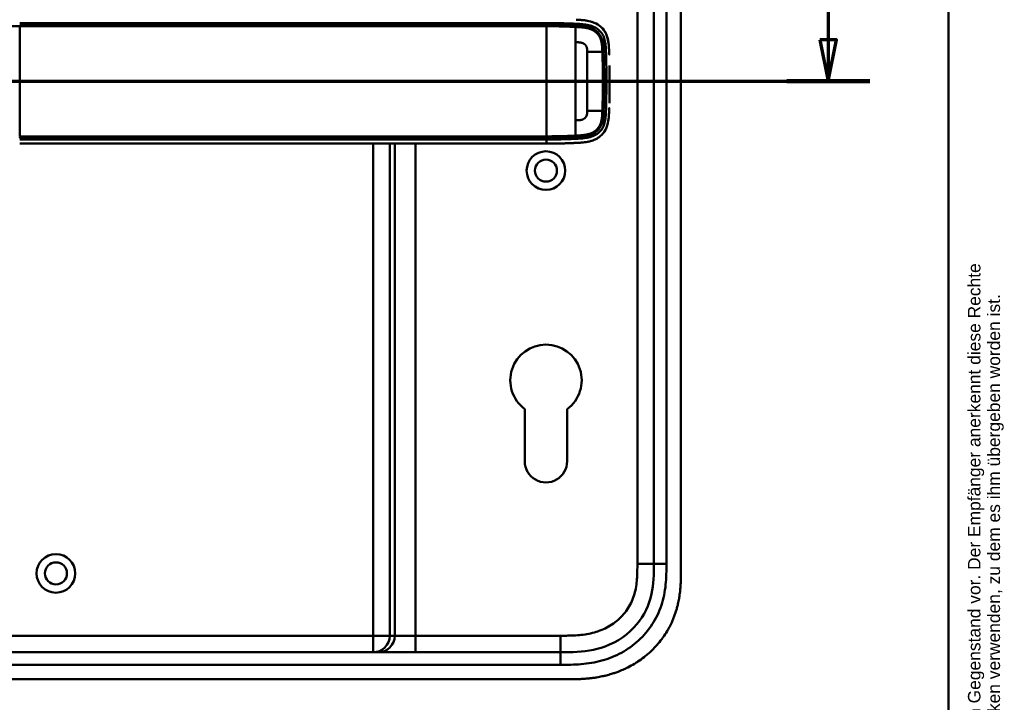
# Model space of a CAD drawing. Header units: millimetres. Extents: x 20 to 833, y 20 to 574.
# Tile 11 of 12: x 596 to 833, y 262 to 427. Entities that reach past the tile are written whole.
import ezdxf
from ezdxf.enums import TextEntityAlignment as Align

# ---------------------------------------------------------------- set-up
doc = ezdxf.new("R2010")
doc.units = ezdxf.units.MM
doc.header["$LTSCALE"] = 2
for name, color, linetype, lineweight in [('Schnittansichtslinien(DIN)', 7, 'Continuous', 70), ('Sichtbare Kanten(DIN)', 7, 'Continuous', 50), ('Sichtbare tangentiale Kanten(DIN)', 7, 'Continuous', 50), ('Skizziergeometrie(DIN)', 7, 'Continuous', 50), ('Symbole(DIN)', 7, 'Continuous', 25)]:
    doc.layers.add(name, color=color, linetype=linetype, lineweight=lineweight)
doc.styles.add('Aktuell-DIN', font='arial.ttf')
doc.styles.add('Textstil10', font='arial.ttf')
doc.styles.add('Textstil41', font='arial.ttf', dxfattribs={"width": 0.8})
doc.styles.add('Textstil83', font='arial.ttf', dxfattribs={"width": 0.8})

# ---------------------------------------------------------------- blocks, each defined once
blk = doc.blocks.new('Ränder Standardrahmen')
at = {"layer": 'Skizziergeometrie(DIN)', "flags": 128}
blk.add_lwpolyline([(10, 10), (10, 287), (410, 287), (410, 10), (10, 10)], dxfattribs=at)
blk = doc.blocks.new('Schriftfelder Heusser')
at = {"layer": 'Symbole(DIN)', "color": 7, "insert": (293.33, 191.7), "char_height": 1.5, "width": 182.3003, "attachment_point": 1, "rotation": 90, "line_spacing_factor": 0.944221, "style": 'Aktuell-DIN'}
blk.add_mtext('\\fArial|b0|i0;\\H1.5000;Die Schlossfabrik Heusser AG ist Eigentümerin dieses Dokumentes und behält sich alle Rechte an diesem und dem dargestellten Gegenstand vor. Der Empfänger anerkennt diese Rechte\\Pund wird das Dokument nicht ohne schriftliche Ermächtigung der Eigentümerin Dritten zugänglich machen oder zu anderen Zwecken verwenden, zu dem es ihm übergeben worden ist.\\P ', dxfattribs=at)
at = {"layer": 'Symbole(DIN)', "color": 179, "true_color": 0x262659}
for tag, height, style, p in [('AUTOR', 2.49, 'Aktuell-DIN', (240.03, 219.26)), ('KONTROLLDATUM', 2, 'Textstil10', (217.42, 215.04)), ('KONTROLLIERT_VON', 2, 'Textstil10', (239.98, 215.05))]:
    blk.add_attdef(tag, text='', height=height, dxfattribs=dict(at, style=style)).set_placement(p, align=Align.MIDDLE_LEFT)
at = {"layer": 'Symbole(DIN)', "color": 179, "true_color": 0x262659, "style": 'Textstil10'}
blk.add_attdef('ERSTELLUNGSDATUM_001', (217.23, 218.29), '', height=2, dxfattribs=at)
at = {"layer": 'Symbole(DIN)', "color": 7, "style": 'Textstil83', "width": 0.8}
blk.add_attdef('Anfänglicher_Ansichtsmaßstab_001', (281.57, 213.34), '', height=2.3, dxfattribs=at)
at = {"layer": 'Symbole(DIN)', "color": 179, "true_color": 0x262659, "style": 'Textstil10'}
blk.add_attdef('PROJEKT', text='', height=2, dxfattribs=at).set_placement((217.77, 209.72), align=Align.BOTTOM_LEFT)
at = {"layer": 'Symbole(DIN)', "color": 7, "style": 'Textstil41', "width": 0.8}
blk.add_attdef('STATUS', text='', height=5, dxfattribs=at).set_placement((284.53, 195.86), align=Align.MIDDLE_CENTER)
blk = doc.blocks.new('2DTransSchnitt0')
at = {"layer": 'Schnittansichtslinien(DIN)', "linetype": 'Continuous'}
for p, q in [((395.51, 217.02), (395.51, 210.84)), ((394.51, 210.84), (395.51, 205.84)), ((396.51, 210.84), (394.51, 210.84)), ((395.51, 210.84), (395.51, 205.84)), ((395.51, 205.84), (396.51, 210.84)), ((250.19, 205.84), (400.51, 205.84))]:
    blk.add_line(p, q, dxfattribs=at)
at = {"layer": 'Schnittansichtslinien(DIN)', "linetype": 'Continuous', "lineweight": 140}
blk.add_line((390.52, 205.84), (400.51, 205.84), dxfattribs=at)
at = {"layer": 'Schnittansichtslinien(DIN)', "linetype": 'Continuous', "flags": 128}
blk.add_lwpolyline([(394.51, 210.84), (395.51, 205.84), (396.51, 210.84), (394.51, 210.84)], dxfattribs=at)
at = {"layer": 'Schnittansichtslinien(DIN)'}
blk.add_solid([(394.51, 210.84), (395.51, 205.84), (396.51, 210.84), (394.51, 210.84)], dxfattribs=at)

msp = doc.modelspace()

# ---------------------------------------------------------------- linework, layer by layer
at = {"layer": 'Sichtbare Kanten(DIN)'}
for p, q in [((749.054, 484.897), (749.054, 295.466)), ((755.554, 294.466), (755.554, 485.897)), ((732.977, 414.681), (732.977, 414.681)), ((737.028, 414.681), (737.028, 414.681)), ((732.977, 408.681), (732.977, 408.681)), ((737.028, 408.681), (737.028, 408.681)), ((596.339, 396.685), (723.191, 396.685)), ((717.954, 320.185), (717.949, 332.76)), ((728.149, 332.754), (728.154, 320.188)), ((581.592, 274.181), (726.515, 274.181)), ((569.593, 267.681), (727.515, 267.681))]:
    msp.add_line(p, q, dxfattribs=at)
for centre, radius in [((723.054, 390.181), 4.65), ((723.054, 390.181), 2.65), ((605.054, 293.181), 4.65), ((605.054, 293.181), 2.65)]:
    msp.add_circle(centre, radius, dxfattribs=at)
for centre, radius, start, end in [((723.054, 411.681), 14, 104.46083, 104.46616), ((723.054, 411.681), 13.8, 100.78374, 100.78832), ((723.054, 411.682), 13.8, 73.28693, 73.28729), ((723.054, 411.682), 11.7, 31.98569, 31.98649), ((723.054, 411.682), 11.6, 31.18578, 31.18695), ((723.054, 411.681), 11.5, 30.35256, 30.35418), ((723.054, 411.681), 11.5, 329.64582, 329.64689), ((723.054, 411.681), 11.6, 328.81305, 328.81381), ((723.054, 411.681), 11.7, 328.01351, 328.01403), ((723.054, 411.681), 13.799, 286.81616, 286.8165), ((723.054, 411.681), 14, 255.42748, 255.43284), ((723.054, 411.681), 13.8, 259.06815, 259.07275), ((723.054, 339.681), 8.6, 306.33484, 233.59112), ((723.054, 320.187), 5.1, 180.02039, 0.02039)]:
    msp.add_arc(centre, radius, start, end, dxfattribs=at)
for points, degree, knots in [([(732.02, 426.404), (731.963, 426.41), (731.906, 426.415), (731.85, 426.421), (731.571, 426.447), (731.293, 426.466), (731.014, 426.482)], 3, [1.11173243, 1.11173243, 1.11173243, 1.11173243, 1.12964673, 1.12964673, 1.12964673, 1.21762011, 1.21762011, 1.21762011, 1.21762011]), ([(731.014, 426.482), (731.014, 426.482), (731.014, 426.482), (731.014, 426.482), (731.014, 426.482), (731.015, 426.482), (731.015, 426.482), (731.017, 426.482), (731.018, 426.482), (731.022, 426.482), (731.026, 426.482), (731.039, 426.481), (731.05, 426.48), (731.091, 426.478), (731.121, 426.476), (731.244, 426.468), (731.336, 426.462), (731.565, 426.445), (731.702, 426.434), (731.89, 426.417), (731.942, 426.412), (731.998, 426.406), (732.002, 426.406), (732.011, 426.405), (732.014, 426.404), (732.018, 426.404), (732.019, 426.404), (732.019, 426.404), (732.019, 426.404), (732.02, 426.404), (732.02, 426.404), (732.02, 426.404), (732.02, 426.404), (732.02, 426.404), (732.02, 426.404), (732.02, 426.404)], 3, [0, 0, 0, 0, 0.00003166, 0.00003166, 0.00007175, 0.00007175, 0.00018596, 0.00018596, 0.00052834, 0.00052834, 0.00155512, 0.00155512, 0.00463506, 0.00463506, 0.01387454, 0.01387454, 0.04159372, 0.04159372, 0.0831748, 0.0831748, 0.09876653, 0.09876653, 0.10022821, 0.10022821, 0.10132466, 0.10132466, 0.10142447, 0.10142447, 0.10147481, 0.10147481, 0.10150042, 0.10150042, 0.10151366, 0.10151366, 0.10152856, 0.10152856, 0.10152856, 0.10152856]), ([(731.149, 426.474), (732.345, 426.399), (733.555, 426.254), (735.293, 425.535), (735.867, 425.182), (736.849, 424.257), (737.228, 423.719), (737.807, 422.476), (737.982, 421.8), (738.111, 420.946), (738.131, 420.789), (738.148, 420.63)], 3, [0.0824985, 0.0824985, 0.0824985, 0.0824985, 0.4375462, 0.4375462, 0.6395491, 0.6395491, 0.838061, 0.838061, 1.045951, 1.045951, 1.0928074, 1.0928074, 1.0928074, 1.0928074]), ([(737.515, 423.101), (737.515, 423.101), (737.515, 423.1), (737.515, 423.1), (737.515, 423.1), (737.516, 423.099), (737.516, 423.099), (737.516, 423.098), (737.517, 423.097), (737.519, 423.092), (737.52, 423.089), (737.526, 423.076), (737.531, 423.066), (737.549, 423.027), (737.561, 422.998), (737.612, 422.881), (737.648, 422.792), (737.695, 422.669), (737.708, 422.635), (737.724, 422.589), (737.729, 422.576), (737.735, 422.558), (737.737, 422.553), (737.739, 422.546), (737.74, 422.544), (737.741, 422.54), (737.742, 422.539), (737.743, 422.537), (737.743, 422.536), (737.743, 422.535), (737.743, 422.535), (737.743, 422.535), (737.743, 422.534), (737.743, 422.534), (737.743, 422.534), (737.744, 422.534), (737.744, 422.534), (737.744, 422.534), (737.744, 422.534), (737.744, 422.534)], 3, [0, 0, 0, 0, 0.000053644, 0.000053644, 0.000093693, 0.000093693, 0.000213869, 0.000213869, 0.000574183, 0.000574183, 0.001654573, 0.001654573, 0.00489501, 0.00489501, 0.014615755, 0.014615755, 0.043784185, 0.043784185, 0.054719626, 0.054719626, 0.058820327, 0.058820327, 0.060417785, 0.060417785, 0.061217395, 0.061217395, 0.061618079, 0.061618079, 0.061819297, 0.061819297, 0.061920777, 0.061920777, 0.06197238, 0.06197238, 0.061999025, 0.061999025, 0.062013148, 0.062013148, 0.062029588, 0.062029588, 0.062029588, 0.062029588]), ([(738.254, 418.947), (738.254, 418.947), (738.254, 418.947), (738.254, 418.947), (738.254, 418.947), (738.254, 418.946), (738.254, 418.946), (738.254, 418.944), (738.254, 418.943), (738.254, 418.938), (738.254, 418.934), (738.255, 418.92), (738.255, 418.909), (738.256, 418.866), (738.257, 418.834), (738.262, 418.704), (738.265, 418.607), (738.27, 418.437), (738.272, 418.365), (738.276, 418.237), (738.278, 418.183), (738.28, 418.123), (738.28, 418.118), (738.28, 418.109), (738.28, 418.105), (738.281, 418.101), (738.281, 418.1), (738.281, 418.099), (738.281, 418.098), (738.281, 418.098), (738.281, 418.097), (738.281, 418.097), (738.281, 418.097), (738.281, 418.097)], 3, [0, 0, 0, 0, 0.0000685, 0.0000685, 0.000108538, 0.000108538, 0.000228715, 0.000228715, 0.000589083, 0.000589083, 0.00166957, 0.00166957, 0.004910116, 0.004910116, 0.014630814, 0.014630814, 0.043792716, 0.043792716, 0.065662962, 0.065662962, 0.08206584, 0.08206584, 0.083603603, 0.083603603, 0.084757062, 0.084757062, 0.084973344, 0.084973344, 0.085135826, 0.085135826, 0.085162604, 0.085162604, 0.08517595, 0.08517595, 0.08517595, 0.08517595]), ([(738.365, 413.99), (738.36, 414.401), (738.355, 414.813), (738.348, 415.225), (738.346, 415.321), (738.345, 415.417), (738.343, 415.512)], 3, [0.93532745, 0.93532745, 0.93532745, 0.93532745, 1.05789587, 1.05789587, 1.05789587, 1.08637381, 1.08637381, 1.08637381, 1.08637381]), ([(738.365, 413.99), (738.365, 413.99), (738.365, 413.99), (738.365, 413.989), (738.365, 413.989), (738.365, 413.989), (738.365, 413.988), (738.365, 413.987), (738.365, 413.985), (738.365, 413.981), (738.365, 413.977), (738.365, 413.963), (738.365, 413.952), (738.366, 413.909), (738.366, 413.876), (738.367, 413.747), (738.368, 413.649), (738.372, 413.261), (738.374, 412.969), (738.375, 412.639), (738.375, 412.601), (738.375, 412.545), (738.376, 412.526), (738.376, 412.497), (738.376, 412.488), (738.376, 412.473), (738.376, 412.469), (738.376, 412.461), (738.376, 412.459), (738.376, 412.456), (738.376, 412.454), (738.376, 412.453), (738.376, 412.452), (738.376, 412.451), (738.376, 412.451), (738.376, 412.45), (738.376, 412.45), (738.376, 412.45), (738.376, 412.45), (738.376, 412.45), (738.376, 412.45), (738.376, 412.45), (738.376, 412.45), (738.376, 412.45)], 3, [0, 0, 0, 0, 0.00007709, 0.00007709, 0.00011709, 0.00011709, 0.0002371, 0.0002371, 0.00059712, 0.00059712, 0.00167714, 0.00167714, 0.00491717, 0.00491717, 0.0146372, 0.0146372, 0.04379722, 0.04379722, 0.13127739, 0.13127739, 0.14267197, 0.14267197, 0.1483693, 0.1483693, 0.15121801, 0.15121801, 0.15264242, 0.15264242, 0.15335469, 0.15335469, 0.15371088, 0.15371088, 0.15388903, 0.15388903, 0.15397816, 0.15397816, 0.15402279, 0.15402279, 0.15404516, 0.15404516, 0.15405641, 0.15405641, 0.15406792, 0.15406792, 0.15406792, 0.15406792]), ([(738.376, 410.924), (738.376, 410.924), (738.376, 410.924), (738.376, 410.923), (738.376, 410.923), (738.376, 410.923), (738.376, 410.922), (738.376, 410.921), (738.376, 410.919), (738.376, 410.915), (738.376, 410.911), (738.376, 410.897), (738.376, 410.886), (738.376, 410.843), (738.375, 410.81), (738.375, 410.681), (738.374, 410.583), (738.372, 410.195), (738.37, 409.903), (738.367, 409.557), (738.366, 409.502), (738.365, 409.427), (738.365, 409.406), (738.365, 409.385), (738.365, 409.384), (738.365, 409.382), (738.365, 409.382), (738.365, 409.381), (738.365, 409.381), (738.365, 409.381), (738.365, 409.381), (738.365, 409.38), (738.365, 409.38), (738.365, 409.38), (738.365, 409.38), (738.365, 409.38)], 3, [0, 0, 0, 0, 0.00006794, 0.00006794, 0.00010794, 0.00010794, 0.00022795, 0.00022795, 0.00058796, 0.00058796, 0.00166798, 0.00166798, 0.004908, 0.004908, 0.01462802, 0.01462802, 0.04378804, 0.04378804, 0.13126821, 0.13126821, 0.14767072, 0.14767072, 0.15382171, 0.15382171, 0.15411335, 0.15411335, 0.15425925, 0.15425925, 0.15433227, 0.15433227, 0.15436886, 0.15436886, 0.15438723, 0.15438723, 0.15440595, 0.15440595, 0.15440595, 0.15440595]), ([(738.376, 410.924), (738.377, 411.178), (738.377, 411.431), (738.377, 411.685), (738.377, 411.94), (738.377, 412.195), (738.376, 412.45)], 3, [0.62936601, 0.62936601, 0.62936601, 0.62936601, 0.70537642, 0.70537642, 0.70537642, 0.78178643, 0.78178643, 0.78178643, 0.78178643]), ([(738.343, 407.858), (738.343, 407.858), (738.343, 407.858), (738.343, 407.858), (738.343, 407.858), (738.343, 407.857), (738.343, 407.857), (738.343, 407.855), (738.343, 407.854), (738.343, 407.849), (738.343, 407.845), (738.342, 407.831), (738.342, 407.82), (738.341, 407.777), (738.341, 407.745), (738.338, 407.615), (738.336, 407.518), (738.329, 407.13), (738.322, 406.838), (738.315, 406.525), (738.314, 406.502), (738.314, 406.476), (738.314, 406.472), (738.313, 406.465), (738.313, 406.462), (738.313, 406.458), (738.313, 406.457), (738.313, 406.456), (738.313, 406.456), (738.313, 406.455), (738.313, 406.455), (738.313, 406.455)], 3, [0, 0, 0, 0, 0.00003042, 0.00003042, 0.00007044, 0.00007044, 0.00019048, 0.00019048, 0.00055053, 0.00055053, 0.00163057, 0.00163057, 0.00487062, 0.00487062, 0.01459066, 0.01459066, 0.0437507, 0.0437507, 0.13123111, 0.13123111, 0.13788283, 0.13788283, 0.13913003, 0.13913003, 0.14006547, 0.14006547, 0.14024087, 0.14024087, 0.14037254, 0.14037254, 0.14038465, 0.14038465, 0.14038465, 0.14038465]), ([(738.343, 407.858), (738.345, 407.954), (738.346, 408.049), (738.348, 408.144), (738.355, 408.557), (738.36, 408.969), (738.365, 409.38)], 3, [0.32448872, 0.32448872, 0.32448872, 0.32448872, 0.35285696, 0.35285696, 0.35285696, 0.47549945, 0.47549945, 0.47549945, 0.47549945]), ([(731.137, 396.895), (732.219, 396.962), (733.307, 397.086), (734.982, 397.677), (735.591, 398), (736.645, 398.876), (737.061, 399.394), (737.75, 400.69), (737.949, 401.426), (738.153, 402.655), (738.197, 403.197), (738.225, 403.742)], 3, [-1.1255121, -1.1255121, -1.1255121, -1.1255121, -0.8348812, -0.8348812, -0.6468758, -0.6468758, -0.4644401, -0.4644401, -0.2506566, -0.2506566, -0.0864851, -0.0864851, -0.0864851, -0.0864851]), ([(738.281, 405.271), (738.281, 405.271), (738.281, 405.271), (738.281, 405.271), (738.281, 405.271), (738.281, 405.271), (738.281, 405.271), (738.28, 405.254), (738.28, 405.236), (738.278, 405.196), (738.278, 405.174), (738.273, 405.029), (738.269, 404.908), (738.263, 404.705), (738.26, 404.623), (738.257, 404.515), (738.256, 404.488), (738.255, 404.452), (738.254, 404.443), (738.254, 404.431), (738.254, 404.428), (738.254, 404.424), (738.254, 404.423), (738.254, 404.422), (738.254, 404.421), (738.254, 404.421), (738.254, 404.42), (738.254, 404.42)], 3, [0, 0, 0, 0, 0.000012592, 0.000012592, 0.000034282, 0.000034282, 0.000102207, 0.000102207, 0.005244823, 0.005244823, 0.012100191, 0.012100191, 0.048663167, 0.048663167, 0.073039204, 0.073039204, 0.081164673, 0.081164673, 0.083873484, 0.083873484, 0.084776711, 0.084776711, 0.085077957, 0.085077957, 0.085178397, 0.085178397, 0.085279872, 0.085279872, 0.085279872, 0.085279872]), ([(737.74, 400.826), (737.74, 400.826), (737.74, 400.826), (737.74, 400.826), (737.74, 400.825), (737.74, 400.825), (737.74, 400.825), (737.74, 400.824), (737.739, 400.823), (737.738, 400.821), (737.738, 400.819), (737.735, 400.811), (737.733, 400.804), (737.724, 400.78), (737.717, 400.762), (737.691, 400.688), (737.67, 400.633), (737.627, 400.525), (737.605, 400.472), (737.571, 400.393), (737.559, 400.367), (737.542, 400.327), (737.536, 400.314), (737.527, 400.294), (737.524, 400.288), (737.519, 400.278), (737.518, 400.275), (737.515, 400.27), (737.515, 400.268), (737.513, 400.266), (737.513, 400.265), (737.513, 400.263), (737.512, 400.263), (737.512, 400.262), (737.512, 400.262), (737.512, 400.262), (737.512, 400.262), (737.512, 400.262), (737.512, 400.262), (737.512, 400.261), (737.512, 400.261), (737.512, 400.261)], 3, [0, 0, 0, 0, 0.000029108, 0.000029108, 0.000069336, 0.000069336, 0.000142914, 0.000142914, 0.000363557, 0.000363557, 0.001025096, 0.001025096, 0.003009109, 0.003009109, 0.008960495, 0.008960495, 0.026815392, 0.026815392, 0.044302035, 0.044302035, 0.053052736, 0.053052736, 0.057429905, 0.057429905, 0.059619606, 0.059619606, 0.060715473, 0.060715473, 0.061264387, 0.061264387, 0.061539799, 0.061539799, 0.061678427, 0.061678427, 0.061748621, 0.061748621, 0.061784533, 0.061784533, 0.061803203, 0.061803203, 0.061823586, 0.061823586, 0.061823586, 0.061823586]), ([(731.978, 396.961), (731.978, 396.961), (731.978, 396.961), (731.976, 396.961), (731.975, 396.961), (731.972, 396.961), (731.969, 396.961), (731.953, 396.959), (731.94, 396.958), (731.635, 396.928), (731.342, 396.907), (729.482, 396.795), (727.908, 396.743), (725.287, 396.688), (724.239, 396.685), (723.191, 396.685)], 3, [0, 0, 0, 0, 0.00009264, 0.00009264, 0.00046302, 0.00046302, 0.00120364, 0.00120364, 0.00534923, 0.00534923, 0.09385067, 0.09385067, 0.56580638, 0.56580638, 0.8802723, 0.8802723, 0.8802723, 0.8802723]), ([(726.894, 396.723), (727.023, 396.726), (727.33, 396.734), (727.818, 396.749), (728.491, 396.773), (729.192, 396.8), (729.744, 396.825), (730.11, 396.841), (730.301, 396.85), (730.32, 396.851)], 5, [0.37850292, 0.37850292, 0.37850292, 0.37850292, 0.37850292, 0.37850292, 0.44282401, 0.53138881, 0.61995362, 0.70851842, 0.71828181, 0.71828181, 0.71828181, 0.71828181, 0.71828181, 0.71828181]), ([(749.054, 295.466), (749.054, 293.043), (749.005, 290.583), (748.482, 288.241), (747.891, 285.594), (746.708, 283.065), (744.933, 280.927), (742.944, 278.53), (740.254, 276.681), (737.283, 275.591), (734.84, 274.695), (732.224, 274.317), (729.564, 274.22), (728.551, 274.183), (727.532, 274.181), (726.515, 274.181)], 3, [-3.5878945, -3.5878945, -3.5878945, -3.5878945, -2.8456516, -2.8456516, -2.8456516, -2.0068047, -2.0068047, -2.0068047, -1.0667333, -1.0667333, -1.0667333, -0.2941227, -0.2941227, -0.2941227, 0, 0, 0, 0]), ([(727.515, 267.681), (728.112, 267.681), (729.163, 267.682), (730.375, 267.707), (731.288, 267.743), (731.897, 267.775), (732.66, 267.829), (733.271, 267.884), (734.034, 267.967), (734.645, 268.047), (735.559, 268.188), (736.471, 268.358), (737.677, 268.636), (738.573, 268.884), (739.461, 269.165), (740.048, 269.369), (740.919, 269.699), (741.778, 270.062), (743.039, 270.667), (744.129, 271.271), (745.444, 272.104), (746.455, 272.832), (747.662, 273.815), (748.58, 274.66), (749.66, 275.784), (750.469, 276.735), (751.403, 277.984), (752.088, 279.029), (752.781, 280.252), (753.199, 281.09), (753.581, 281.945), (753.818, 282.523), (754.091, 283.253), (754.291, 283.845), (754.518, 284.59), (754.681, 285.191), (754.898, 286.098), (755.081, 287.012), (755.269, 288.237), (755.371, 289.157), (755.446, 290.076), (755.484, 290.687), (755.518, 291.451), (755.535, 292.059), (755.548, 292.815), (755.553, 293.568), (755.554, 294.167), (755.554, 294.466)], 3, [0.00000945, 0.00000945, 0.00000945, 0.00000945, 0.04167564, 0.07292528, 0.08334182, 0.10417491, 0.11459146, 0.13542455, 0.1458411, 0.16667419, 0.17709074, 0.20834038, 0.22917347, 0.26042311, 0.27083965, 0.29167275, 0.30208929, 0.33333893, 0.35417202, 0.39583821, 0.4166713, 0.45833749, 0.47917058, 0.52083676, 0.54166985, 0.58333604, 0.60416913, 0.64583532, 0.66666841, 0.69791805, 0.70833459, 0.72916769, 0.73958423, 0.76041733, 0.77083387, 0.79166696, 0.80208351, 0.83333315, 0.85416624, 0.88541588, 0.89583243, 0.91666552, 0.92708206, 0.94791516, 0.9583317, 0.9791648, 0.99999789, 0.99999789, 0.99999789, 0.99999789])]:
    msp.add_open_spline(points, degree=degree, knots=knots, dxfattribs=at)
for points in [[(737.743, 422.534), (737.676, 422.726), (737.6, 422.916), (737.515, 423.1)], [(738.259, 418.787), (738.259, 418.779), (738.259, 418.772), (738.26, 418.764)], [(738.259, 404.582), (738.259, 404.59), (738.259, 404.597), (738.26, 404.605)], [(737.511, 400.261), (737.597, 400.446), (737.673, 400.634), (737.74, 400.826)]]:
    msp.add_open_spline(points, degree=3, dxfattribs=at)
at = {"layer": 'Sichtbare tangentiale Kanten(DIN)'}
for p, q in [((745.054, 295.466), (745.054, 484.897)), ((596.339, 398.429), (596.339, 424.941)), ((681.456, 425.237), (681.456, 425.237)), ((685.441, 425.237), (685.441, 425.237)), ((686.647, 425.237), (686.647, 425.237)), ((691.628, 425.237), (691.628, 425.237)), ((723.191, 425.237), (723.191, 425.695)), ((730.207, 425.072), (730.243, 425.531)), ((736.932, 418.764), (737.499, 418.764)), ((736.932, 404.605), (737.499, 404.605)), ((730.207, 398.297), (730.243, 397.838)), ((681.456, 398.132), (681.456, 398.132)), ((681.456, 278.181), (681.456, 396.685)), ((685.441, 398.132), (685.441, 398.132)), ((685.441, 396.685), (685.441, 278.181)), ((686.647, 398.132), (686.647, 398.132)), ((686.647, 278.181), (686.647, 396.685)), ((691.628, 398.132), (691.628, 398.132)), ((691.628, 396.685), (691.628, 278.181)), ((723.191, 397.675), (723.191, 398.132)), ((745.054, 295.466), (749.054, 295.466)), ((749.054, 295.466), (752.054, 295.466)), ((581.571, 278.181), (681.456, 278.181)), ((681.456, 278.181), (685.441, 278.181)), ((681.456, 278.181), (681.456, 274.181)), ((685.441, 278.181), (686.647, 278.181)), ((686.647, 278.181), (691.628, 278.181)), ((691.628, 278.181), (726.516, 278.181)), ((691.628, 278.181), (691.628, 274.181)), ((726.516, 278.181), (726.516, 274.181)), ((726.515, 274.181), (726.515, 271.182))]:
    msp.add_line(p, q, dxfattribs=at)
for centre, major_axis, start_param, end_param in [((730.195, 401.316), (0, 24.021), 5.6792479, 6.0669001), ((730.195, 422.109), (0, -24.076), 0.258128, 0.639041)]:
    msp.add_ellipse(centre, major_axis=major_axis, ratio=0.00001, start_param=start_param, end_param=end_param, dxfattribs=at)
for points, degree in [([(752.054, 295.466), (752.054, 358.61), (752.054, 421.753), (752.053, 484.897)], 3), ([(723.191, 398.429), (723.192, 400.578), (723.193, 407.457), (723.193, 415.912), (723.192, 422.792), (723.191, 424.94)], 5), ([(731.014, 426.482), (730.784, 426.496), (730.553, 426.507), (730.32, 426.518)], 3), ([(732.977, 418.764), (732.975, 419.429), (732.985, 420.006), (732.735, 420.516), (732.312, 420.888), (731.677, 421.091), (730.994, 421.083), (730.195, 421.085)], 7), ([(730.195, 402.285), (730.195, 405.36), (730.195, 409.462), (730.195, 413.907), (730.195, 418.01), (730.195, 421.085)], 5), ([(736.637, 418.764), (735.885, 418.764), (735.152, 418.764), (734.427, 418.764), (733.705, 418.764), (732.977, 418.764)], 5), ([(732.977, 418.764), (732.977, 415.935), (732.978, 413.101), (732.977, 410.269), (732.977, 407.435), (732.977, 404.605)], 5), ([(732.977, 404.605), (732.975, 403.94), (732.986, 403.365), (732.734, 402.852), (732.313, 402.483), (731.676, 402.279), (730.994, 402.287), (730.195, 402.285)], 7), ([(736.637, 404.605), (735.885, 404.605), (735.152, 404.605), (734.427, 404.605), (733.705, 404.605), (732.977, 404.605)], 5), ([(723.191, 396.685), (723.191, 396.685), (723.191, 396.685), (723.191, 396.905), (723.191, 397.271), (723.191, 397.675)], 5), ([(685.441, 278.181), (685.441, 275.972), (683.657, 274.181), (681.456, 274.181)], 3), ([(682.662, 274.181), (684.863, 274.181), (686.647, 275.972), (686.647, 278.181)], 3), ([(581.592, 271.181), (629.9, 271.181), (678.207, 271.181), (726.515, 271.182)], 3)]:
    msp.add_open_spline(points, degree=degree, dxfattribs=at)
for points, degree, knots in [([(567.827, 424.935), (568.655, 424.935), (569.584, 424.935), (570.611, 424.935), (571.124, 424.935), (571.661, 424.935), (572.214, 424.935), (572.767, 424.935), (573.338, 424.935), (573.921, 424.935), (574.503, 424.936), (575.097, 424.936), (575.699, 424.936), (576.301, 424.936), (576.911, 424.937), (577.524, 424.937), (578.138, 424.937), (578.756, 424.937), (579.377, 424.938), (579.997, 424.938), (580.62, 424.938), (581.245, 424.938), (581.87, 424.939), (582.496, 424.939), (583.123, 424.939), (583.75, 424.939), (584.378, 424.94), (585.007, 424.94), (585.636, 424.94), (586.265, 424.94), (586.895, 424.94), (587.524, 424.94), (588.154, 424.94), (588.784, 424.94), (589.414, 424.941), (590.044, 424.941), (590.674, 424.941), (591.304, 424.941), (591.934, 424.941), (592.564, 424.941), (593.194, 424.941), (593.824, 424.941), (594.453, 424.941), (595.082, 424.941), (595.711, 424.941), (596.339, 424.941)], 3, [-0.0090822, -0.0090822, -0.0090822, -0.0090822, 0.368934, 0.368934, 0.368934, 0.5579421, 0.5579421, 0.5579421, 0.7469502, 0.7469502, 0.7469502, 0.9359583, 0.9359583, 0.9359583, 1.1249664, 1.1249664, 1.1249664, 1.3139745, 1.3139745, 1.3139745, 1.5029826, 1.5029826, 1.5029826, 1.6919907, 1.6919907, 1.6919907, 1.8809988, 1.8809988, 1.8809988, 2.0700069, 2.0700069, 2.0700069, 2.259015, 2.259015, 2.259015, 2.4480231, 2.4480231, 2.4480231, 2.6370312, 2.6370312, 2.6370312, 2.8260393, 2.8260393, 2.8260393, 3.0147053, 3.0147053, 3.0147053, 3.0147053]), ([(596.339, 425.695), (606.295, 425.695), (616.279, 425.695), (626.226, 425.695), (646.655, 425.695), (667.129, 425.695), (687.567, 425.695), (694.151, 425.695), (700.741, 425.695), (707.338, 425.695), (712.644, 425.695), (717.959, 425.695), (723.191, 425.695)], 3, [23.2299829, 23.2299829, 23.2299829, 23.2299829, 26.2168354, 26.2168354, 26.2168354, 32.3515912, 32.3515912, 32.3515912, 34.3279835, 34.3279835, 34.3279835, 35.9173864, 35.9173864, 35.9173864, 35.9173864]), ([(723.198, 425.237), (723.191, 425.237), (720.045, 425.238), (713.71, 425.237), (704.155, 425.238), (691.478, 425.237), (675.627, 425.238), (659.761, 425.237), (643.908, 425.238), (629.641, 425.237), (616.95, 425.238), (607.436, 425.237), (601.096, 425.237), (597.925, 425.237), (596.339, 425.237)], 5, [20.6437384, 20.6437384, 20.6437384, 20.6437384, 20.6437384, 20.6437384, 20.6474288, 22.2330696, 23.8187104, 25.4043512, 26.989992, 28.5756328, 30.1612736, 31.7469144, 32.5397348, 33.3329244, 33.3329244, 33.3329244, 33.3329244, 33.3329244, 33.3329244]), ([(596.339, 424.941), (598.982, 424.941), (601.625, 424.941), (606.91, 424.941), (609.552, 424.941), (617.48, 424.941), (622.767, 424.941), (633.339, 424.941), (638.623, 424.941), (649.192, 424.941), (654.477, 424.941), (665.05, 424.941), (670.338, 424.941), (680.909, 424.941), (686.193, 424.941), (696.759, 424.941), (702.044, 424.941), (712.637, 424.941), (717.952, 424.942), (723.191, 424.941)], 3, [3.0147053, 3.0147053, 3.0147053, 3.0147053, 3.8078678, 3.8078678, 4.6006882, 4.6006882, 6.186329, 6.186329, 7.7719698, 7.7719698, 9.3576106, 9.3576106, 10.9432514, 10.9432514, 12.5288922, 12.5288922, 14.114533, 14.114533, 15.703149, 15.703149, 15.703149, 15.703149]), ([(723.191, 424.94), (723.358, 424.94), (723.699, 424.94), (724.213, 424.94), (724.899, 424.94), (725.754, 424.925), (726.625, 424.912), (727.502, 424.885), (728.397, 424.856), (729.119, 424.825), (729.659, 424.801), (730.017, 424.784), (730.195, 424.776)], 5, [15.70314896, 15.70314896, 15.70314896, 15.70314896, 15.70314896, 15.70314896, 15.78784381, 15.87551383, 15.96318385, 16.05085387, 16.13852389, 16.22619391, 16.31386394, 16.40213792, 16.40213792, 16.40213792, 16.40213792, 16.40213792, 16.40213792]), ([(723.199, 425.695), (723.478, 425.695), (723.758, 425.695), (724.036, 425.694), (724.182, 425.694), (724.327, 425.694), (724.471, 425.693), (724.616, 425.692), (724.76, 425.691), (724.905, 425.69), (725.049, 425.689), (725.194, 425.687), (725.339, 425.686), (725.484, 425.684), (725.629, 425.682), (725.773, 425.68), (725.918, 425.677), (726.063, 425.675), (726.208, 425.672), (726.353, 425.669), (726.498, 425.666), (726.644, 425.663), (726.935, 425.656), (727.229, 425.648), (727.527, 425.639), (727.824, 425.629), (728.125, 425.619), (728.429, 425.608), (728.734, 425.597), (729.041, 425.585), (729.345, 425.572), (729.649, 425.559), (729.95, 425.545), (730.243, 425.531)], 3, [35.91738638, 35.91738638, 35.91738638, 35.91738638, 36.00219131, 36.00219131, 36.00219131, 36.0464737, 36.0464737, 36.0464737, 36.0907561, 36.0907561, 36.0907561, 36.13503849, 36.13503849, 36.13503849, 36.17932089, 36.17932089, 36.17932089, 36.22360328, 36.22360328, 36.22360328, 36.26788568, 36.26788568, 36.26788568, 36.35645047, 36.35645047, 36.35645047, 36.44501526, 36.44501526, 36.44501526, 36.53358005, 36.53358005, 36.53358005, 36.62221221, 36.62221221, 36.62221221, 36.62221221]), ([(730.207, 425.072), (730.207, 425.072), (730.029, 425.081), (729.671, 425.097), (729.132, 425.121), (728.408, 425.152), (727.513, 425.181), (726.631, 425.209), (725.761, 425.222), (724.903, 425.236), (724.22, 425.237), (723.708, 425.237), (723.37, 425.237), (723.206, 425.237)], 5, [19.94598273, 19.94598273, 19.94598273, 19.94598273, 19.94598273, 19.94598273, 19.94606864, 20.03373866, 20.12140868, 20.2090787, 20.29674872, 20.38441874, 20.47208877, 20.55975879, 20.64297049, 20.64297049, 20.64297049, 20.64297049, 20.64297049, 20.64297049]), ([(730.195, 424.776), (730.463, 424.763), (730.995, 424.735), (731.78, 424.685), (732.806, 424.564), (734.064, 424.217), (735.156, 423.567), (735.968, 422.586), (736.422, 421.369), (736.567, 420.344), (736.608, 419.556), (736.628, 419.029), (736.637, 418.764)], 5, [0, 0, 0, 0, 0, 0, 0.1323154, 0.2652369, 0.3981584, 0.5310799, 0.6640014, 0.7969228, 0.9298443, 1.0627357, 1.0627357, 1.0627357, 1.0627357, 1.0627357, 1.0627357]), ([(736.932, 418.764), (736.932, 418.767), (736.923, 419.034), (736.903, 419.567), (736.861, 420.374), (736.711, 421.442), (736.233, 422.741), (735.355, 423.804), (734.182, 424.497), (732.864, 424.858), (731.81, 424.981), (731.013, 425.031), (730.477, 425.059), (730.207, 425.072)], 5, [18.8815067, 18.8815067, 18.8815067, 18.8815067, 18.8815067, 18.8815067, 18.8826968, 19.0156183, 19.1485397, 19.2814612, 19.4143827, 19.5473042, 19.6802257, 19.8131472, 19.9459825, 19.9459825, 19.9459825, 19.9459825, 19.9459825, 19.9459825]), ([(730.243, 425.531), (730.274, 425.53), (730.306, 425.528), (730.338, 425.527), (730.866, 425.502), (731.374, 425.474), (731.872, 425.427), (732.37, 425.379), (732.859, 425.311), (733.331, 425.205), (733.804, 425.098), (734.259, 424.953), (734.679, 424.757), (735.099, 424.562), (735.483, 424.316), (735.818, 424.018), (736.152, 423.719), (736.437, 423.369), (736.663, 422.977), (736.889, 422.585), (737.057, 422.153), (737.177, 421.699), (737.297, 421.246), (737.369, 420.771), (737.415, 420.28), (737.461, 419.791), (737.482, 419.284), (737.499, 418.764)], 3, [36.6222122, 36.6222122, 36.6222122, 36.6222122, 36.6318135, 36.6318135, 36.6318135, 36.79214, 36.79214, 36.79214, 36.9524664, 36.9524664, 36.9524664, 37.1127929, 37.1127929, 37.1127929, 37.2731193, 37.2731193, 37.2731193, 37.4334457, 37.4334457, 37.4334457, 37.5937722, 37.5937722, 37.5937722, 37.7540986, 37.7540986, 37.7540986, 37.9140671, 37.9140671, 37.9140671, 37.9140671]), ([(737.515, 423.1), (737.437, 423.267), (737.352, 423.43), (737.259, 423.588), (736.977, 424.066), (736.619, 424.495), (736.211, 424.85), (735.802, 425.205), (735.345, 425.488), (734.864, 425.707), (734.384, 425.925), (733.88, 426.081), (733.374, 426.193), (732.924, 426.292), (732.471, 426.357), (732.02, 426.404)], 3, [0.43542627, 0.43542627, 0.43542627, 0.43542627, 0.48834098, 0.48834098, 0.48834098, 0.64866741, 0.64866741, 0.64866741, 0.80899385, 0.80899385, 0.80899385, 0.96932029, 0.96932029, 0.96932029, 1.11173243, 1.11173243, 1.11173243, 1.11173243]), ([(738.254, 418.947), (738.236, 419.44), (738.215, 419.937), (738.168, 420.438), (738.117, 420.976), (738.035, 421.517), (737.892, 422.051), (737.848, 422.213), (737.799, 422.374), (737.743, 422.534)], 3, [0.01848073, 0.01848073, 0.01848073, 0.01848073, 0.1676881, 0.1676881, 0.1676881, 0.32801454, 0.32801454, 0.32801454, 0.37673844, 0.37673844, 0.37673844, 0.37673844]), ([(736.637, 418.764), (736.637, 418.764), (736.637, 418.762), (736.649, 418.408), (736.669, 417.7), (736.702, 416.634), (736.726, 415.221), (736.752, 413.451), (736.757, 411.685), (736.752, 409.918), (736.726, 408.146), (736.702, 406.733), (736.669, 405.667), (736.649, 404.959), (736.637, 404.605)], 5, [17.4648757, 17.4648757, 17.4648757, 17.4648757, 17.4648757, 17.4648757, 17.4649058, 17.4661327, 17.6430367, 17.8199407, 17.9968447, 18.1737487, 18.3506528, 18.5275568, 18.7044608, 18.8826218, 18.8826218, 18.8826218, 18.8826218, 18.8826218, 18.8826218]), ([(736.932, 404.605), (736.932, 404.605), (736.943, 404.958), (736.963, 405.662), (736.997, 406.731), (737.021, 408.142), (737.047, 409.915), (737.051, 411.685), (737.047, 413.454), (737.021, 415.228), (736.997, 416.639), (736.963, 417.707), (736.943, 418.412), (736.932, 418.764)], 5, [0.0000012, 0.0000012, 0.0000012, 0.0000012, 0.0000012, 0.0000012, 0.0000376, 0.1769417, 0.3538457, 0.5307497, 0.7076537, 0.8845577, 1.0614618, 1.2383658, 1.415305, 1.415305, 1.415305, 1.415305, 1.415305, 1.415305]), ([(737.499, 418.764), (737.5, 418.739), (737.501, 418.712), (737.501, 418.686), (737.511, 418.4), (737.52, 418.11), (737.528, 417.82), (737.537, 417.53), (737.545, 417.238), (737.552, 416.946), (737.566, 416.361), (737.579, 415.774), (737.588, 415.187), (737.635, 412.426), (737.626, 409.696), (737.564, 406.939), (737.56, 406.767), (737.556, 406.595), (737.552, 406.424), (737.545, 406.131), (737.537, 405.84), (737.528, 405.549), (737.52, 405.259), (737.511, 404.97), (737.501, 404.683), (737.501, 404.657), (737.5, 404.631), (737.499, 404.605)], 3, [0, 0, 0, 0, 0.0080362, 0.0080362, 0.0080362, 0.096166, 0.096166, 0.096166, 0.1842959, 0.1842959, 0.1842959, 0.3605556, 0.3605556, 0.3605556, 1.1901476, 1.1901476, 1.1901476, 1.2418542, 1.2418542, 1.2418542, 1.3299841, 1.3299841, 1.3299841, 1.418114, 1.418114, 1.418114, 1.4261482, 1.4261482, 1.4261482, 1.4261482]), ([(736.637, 404.605), (736.628, 404.341), (736.608, 403.814), (736.567, 403.027), (736.422, 402.002), (735.969, 400.785), (735.158, 399.805), (734.067, 399.154), (732.809, 398.806), (731.782, 398.685), (730.997, 398.634), (730.464, 398.607), (730.195, 398.594)], 5, [18.8826218, 18.8826218, 18.8826218, 18.8826218, 18.8826218, 18.8826218, 19.0154411, 19.1482958, 19.2811505, 19.4140052, 19.5468599, 19.6797147, 19.8125694, 19.9453572, 19.9453572, 19.9453572, 19.9453572, 19.9453572, 19.9453572]), ([(730.207, 398.297), (730.208, 398.297), (730.478, 398.31), (731.016, 398.338), (731.813, 398.389), (732.868, 398.512), (734.185, 398.874), (735.357, 399.567), (736.234, 400.631), (736.713, 401.931), (736.861, 402.998), (736.903, 403.805), (736.923, 404.338), (736.932, 404.605)], 5, [0, 0, 0, 0, 0, 0, 0.0004489, 0.1333037, 0.2661584, 0.3990131, 0.5318678, 0.6647225, 0.7975772, 0.9304319, 1.0644705, 1.0644705, 1.0644705, 1.0644705, 1.0644705, 1.0644705]), ([(737.499, 404.605), (737.482, 404.086), (737.461, 403.579), (737.415, 403.089), (737.369, 402.598), (737.297, 402.124), (737.177, 401.67), (737.057, 401.217), (736.889, 400.785), (736.663, 400.393), (736.437, 400.001), (736.152, 399.65), (735.818, 399.352), (735.483, 399.053), (735.099, 398.808), (734.679, 398.612), (734.259, 398.416), (733.804, 398.271), (733.332, 398.165), (732.859, 398.058), (732.371, 397.99), (731.872, 397.943), (731.374, 397.895), (730.865, 397.868), (730.337, 397.843), (730.306, 397.841), (730.275, 397.84), (730.244, 397.838)], 3, [0, 0, 0, 0, 0.159971, 0.159971, 0.159971, 0.3202974, 0.3202974, 0.3202974, 0.4806238, 0.4806238, 0.4806238, 0.6409502, 0.6409502, 0.6409502, 0.8012765, 0.8012765, 0.8012765, 0.9616029, 0.9616029, 0.9616029, 1.1219293, 1.1219293, 1.1219293, 1.2822557, 1.2822557, 1.2822557, 1.2916213, 1.2916213, 1.2916213, 1.2916213]), ([(737.74, 400.826), (737.797, 400.989), (737.848, 401.153), (737.892, 401.319), (738.035, 401.853), (738.117, 402.394), (738.168, 402.932), (738.215, 403.432), (738.236, 403.928), (738.253, 404.42)], 3, [1.63041697, 1.63041697, 1.63041697, 1.63041697, 1.680145, 1.680145, 1.680145, 1.84047137, 1.84047137, 1.84047137, 1.98948416, 1.98948416, 1.98948416, 1.98948416]), ([(723.199, 398.429), (723.191, 398.429), (720.046, 398.428), (713.71, 398.429), (704.156, 398.428), (691.478, 398.429), (675.628, 398.428), (659.761, 398.429), (643.908, 398.429), (629.641, 398.429), (616.951, 398.429), (607.437, 398.429), (601.096, 398.429), (597.925, 398.429), (596.339, 398.429)], 5, [20.6435054, 20.6435054, 20.6435054, 20.6435054, 20.6435054, 20.6435054, 20.6473042, 22.2329473, 23.8185904, 25.4042335, 26.9898766, 28.5755197, 30.1611628, 31.7468058, 32.5396274, 33.3326459, 33.3326459, 33.3326459, 33.3326459, 33.3326459, 33.3326459]), ([(723.191, 398.132), (723.358, 398.132), (723.7, 398.133), (724.214, 398.133), (724.901, 398.133), (725.763, 398.148), (726.634, 398.161), (727.517, 398.188), (728.411, 398.218), (729.135, 398.248), (729.673, 398.272), (730.03, 398.289), (730.207, 398.297)], 5, [0, 0, 0, 0, 0, 0, 0.08482586, 0.17256087, 0.26029588, 0.3480309, 0.43576591, 0.52350093, 0.61123594, 0.69852104, 0.69852104, 0.69852104, 0.69852104, 0.69852104, 0.69852104]), ([(730.195, 398.594), (730.195, 398.594), (730.017, 398.585), (729.661, 398.569), (729.122, 398.545), (728.4, 398.514), (727.506, 398.485), (726.628, 398.458), (725.757, 398.444), (724.904, 398.43), (724.22, 398.429), (723.71, 398.429), (723.372, 398.429), (723.207, 398.429)], 5, [19.94535764, 19.94535764, 19.94535764, 19.94535764, 19.94535764, 19.94535764, 19.94542406, 20.03315907, 20.12089408, 20.2086291, 20.29636411, 20.38409913, 20.47183414, 20.55956915, 20.64266413, 20.64266413, 20.64266413, 20.64266413, 20.64266413, 20.64266413]), ([(731.979, 396.961), (732.444, 397.008), (732.91, 397.074), (733.374, 397.177), (733.88, 397.288), (734.383, 397.444), (734.864, 397.663), (735.345, 397.882), (735.802, 398.164), (736.211, 398.519), (736.619, 398.875), (736.977, 399.303), (737.259, 399.781), (737.351, 399.937), (737.435, 400.097), (737.511, 400.261)], 3, [0.89201073, 0.89201073, 0.89201073, 0.89201073, 1.03883948, 1.03883948, 1.03883948, 1.19916586, 1.19916586, 1.19916586, 1.35949224, 1.35949224, 1.35949224, 1.51981862, 1.51981862, 1.51981862, 1.57193431, 1.57193431, 1.57193431, 1.57193431]), ([(596.34, 398.132), (596.34, 398.132), (597.926, 398.132), (601.097, 398.132), (607.438, 398.132), (616.951, 398.132), (629.641, 398.132), (643.908, 398.132), (659.761, 398.132), (675.627, 398.132), (691.484, 398.132), (704.16, 398.132), (713.713, 398.133), (720.046, 398.131), (723.191, 398.132)], 5, [0, 0, 0, 0, 0, 0, 0.0001149, 0.7929364, 1.585758, 3.1714011, 4.7570442, 6.3426873, 7.9283304, 9.5139735, 11.0996166, 12.6881676, 12.6881676, 12.6881676, 12.6881676, 12.6881676, 12.6881676]), ([(723.191, 397.675), (717.897, 397.675), (712.621, 397.675), (707.336, 397.675), (687.988, 397.675), (668.639, 397.675), (649.274, 397.675), (636.269, 397.675), (623.303, 397.675), (610.293, 397.675), (605.644, 397.675), (600.984, 397.675), (596.339, 397.675)], 3, [0, 0, 0, 0, 1.5856418, 1.5856418, 1.5856418, 7.3915416, 7.3915416, 7.3915416, 11.2904322, 11.2904322, 11.2904322, 12.683632, 12.683632, 12.683632, 12.683632]), ([(730.244, 397.838), (730.243, 397.838), (730.067, 397.83), (729.712, 397.814), (729.168, 397.789), (728.43, 397.761), (727.52, 397.729), (726.632, 397.705), (725.759, 397.688), (724.885, 397.678), (724.197, 397.675), (723.709, 397.675), (723.374, 397.675), (723.191, 397.675)], 5, [0.00008405, 0.00008405, 0.00008405, 0.00008405, 0.00008405, 0.00008405, 0.00030268, 0.08886749, 0.17743229, 0.26599709, 0.35456189, 0.4431267, 0.5316915, 0.6202563, 0.7088211, 0.7088211, 0.7088211, 0.7088211, 0.7088211, 0.7088211]), ([(726.515, 271.182), (726.731, 271.182), (726.946, 271.182), (727.161, 271.182), (727.363, 271.182), (727.565, 271.183), (727.766, 271.184), (727.867, 271.185), (727.968, 271.186), (728.069, 271.187), (728.365, 271.19), (728.66, 271.194), (728.977, 271.201), (728.984, 271.202), (728.992, 271.202), (729, 271.202), (729.886, 271.222), (730.684, 271.261), (731.491, 271.328), (731.506, 271.33), (731.521, 271.331), (731.535, 271.332), (732.356, 271.402), (733.185, 271.503), (734.008, 271.642), (734.016, 271.644), (734.024, 271.645), (734.032, 271.646), (734.859, 271.787), (735.68, 271.966), (736.49, 272.19), (736.496, 272.192), (736.503, 272.193), (736.509, 272.195), (738.142, 272.646), (739.738, 273.281), (741.212, 274.08), (742.697, 274.885), (744.109, 275.886), (745.357, 277.031), (746.607, 278.178), (747.731, 279.507), (748.645, 280.922), (749.556, 282.332), (750.301, 283.894), (750.834, 285.5), (750.835, 285.504), (750.837, 285.507), (750.838, 285.511), (751.102, 286.309), (751.318, 287.127), (751.488, 287.951), (751.489, 287.958), (751.491, 287.965), (751.492, 287.971), (751.66, 288.791), (751.784, 289.623), (751.869, 290.445), (751.87, 290.459), (751.872, 290.473), (751.873, 290.487), (751.955, 291.296), (752.003, 292.1), (752.028, 292.969), (752.029, 292.982), (752.029, 292.995), (752.029, 293.009), (752.054, 293.853), (752.054, 294.659), (752.054, 295.466)], 3, [37.4953956, 37.4953956, 37.4953956, 37.4953956, 37.5599869, 37.5599869, 37.5599869, 37.6205127, 37.6205127, 37.6205127, 37.6507756, 37.6507756, 37.6507756, 37.7394301, 37.7394301, 37.7394301, 37.7415642, 37.7415642, 37.7415642, 37.9889156, 37.9889156, 37.9889156, 37.9934173, 37.9934173, 37.9934173, 38.244735, 38.244735, 38.244735, 38.2471853, 38.2471853, 38.2471853, 38.4996214, 38.4996214, 38.4996214, 38.5015831, 38.5015831, 38.5015831, 39.0103267, 39.0103267, 39.0103267, 39.5228845, 39.5228845, 39.5228845, 40.0360406, 40.0360406, 40.0360406, 40.5473013, 40.5473013, 40.5473013, 40.5484434, 40.5484434, 40.5484434, 40.802185, 40.802185, 40.802185, 40.8043063, 40.8043063, 40.8043063, 41.056838, 41.056838, 41.056838, 41.0611339, 41.0611339, 41.0611339, 41.3095794, 41.3095794, 41.3095794, 41.3133935, 41.3133935, 41.3133935, 41.5553404, 41.5553404, 41.5553404, 41.5553404]), ([(726.516, 278.181), (726.676, 278.181), (726.836, 278.181), (726.996, 278.182), (727.443, 278.182), (727.889, 278.184), (728.336, 278.19), (728.564, 278.194), (728.793, 278.198), (729.021, 278.204), (729.097, 278.207), (729.173, 278.209), (729.253, 278.211), (729.563, 278.221), (729.857, 278.234), (730.163, 278.252), (730.17, 278.252), (730.177, 278.253), (730.185, 278.253), (730.802, 278.289), (731.39, 278.341), (731.983, 278.417), (731.992, 278.418), (732.002, 278.419), (732.011, 278.42), (732.611, 278.498), (733.203, 278.599), (733.793, 278.73), (733.798, 278.732), (733.803, 278.733), (733.809, 278.734), (734.408, 278.868), (735.004, 279.034), (735.584, 279.232), (735.587, 279.234), (735.591, 279.235), (735.594, 279.236), (736.181, 279.437), (736.761, 279.676), (737.32, 279.948), (737.879, 280.221), (738.424, 280.532), (738.944, 280.876), (739.464, 281.22), (739.962, 281.601), (740.429, 282.013), (740.899, 282.428), (741.344, 282.879), (741.75, 283.356), (742.154, 283.83), (742.527, 284.338), (742.858, 284.866), (743.187, 285.391), (743.48, 285.945), (743.73, 286.51), (743.977, 287.069), (744.186, 287.652), (744.356, 288.24), (744.357, 288.244), (744.358, 288.248), (744.359, 288.253), (744.525, 288.831), (744.654, 289.418), (744.752, 290.011), (744.754, 290.02), (744.755, 290.029), (744.757, 290.038), (744.853, 290.627), (744.919, 291.216), (744.965, 291.833), (744.965, 291.84), (744.966, 291.848), (744.966, 291.855), (744.988, 292.16), (745.004, 292.454), (745.017, 292.755), (745.029, 293.066), (745.038, 293.374), (745.043, 293.682), (745.054, 294.279), (745.054, 294.873), (745.054, 295.466)], 3, [0, 0, 0, 0, 0.0479858, 0.0479858, 0.0479858, 0.1819298, 0.1819298, 0.1819298, 0.2504934, 0.2504934, 0.2504934, 0.2733476, 0.2733476, 0.2733476, 0.3626026, 0.3626026, 0.3626026, 0.364764, 0.364764, 0.364764, 0.5448188, 0.5448188, 0.5448188, 0.5476273, 0.5476273, 0.5476273, 0.7297695, 0.7297695, 0.7297695, 0.7314186, 0.7314186, 0.7314186, 0.9165357, 0.9165357, 0.9165357, 0.9176198, 0.9176198, 0.9176198, 1.105019, 1.105019, 1.105019, 1.2924815, 1.2924815, 1.2924815, 1.4799649, 1.4799649, 1.4799649, 1.6686716, 1.6686716, 1.6686716, 1.8566391, 1.8566391, 1.8566391, 2.043494, 2.043494, 2.043494, 2.2285728, 2.2285728, 2.2285728, 2.2298948, 2.2298948, 2.2298948, 2.411688, 2.411688, 2.411688, 2.4144058, 2.4144058, 2.4144058, 2.5947492, 2.5947492, 2.5947492, 2.5969419, 2.5969419, 2.5969419, 2.6861851, 2.6861851, 2.6861851, 2.7780299, 2.7780299, 2.7780299, 2.956024, 2.956024, 2.956024, 2.956024])]:
    msp.add_open_spline(points, degree=degree, knots=knots, dxfattribs=at)

# ---------------------------------------------------------------- block references
at = {"xscale": 2, "yscale": 2, "zscale": 2}
for name, p in [('Ränder Standardrahmen', (0, 0)), ('Schriftfelder Heusser', (238, -362.833))]:
    msp.add_blockref(name, p, dxfattribs=at)
at = {"layer": 'Schnittansichtslinien(DIN)', "xscale": 2, "yscale": 2, "zscale": 2}
msp.add_blockref('2DTransSchnitt0', (0, 0), dxfattribs=at)

doc.saveas('drawing.dxf')
